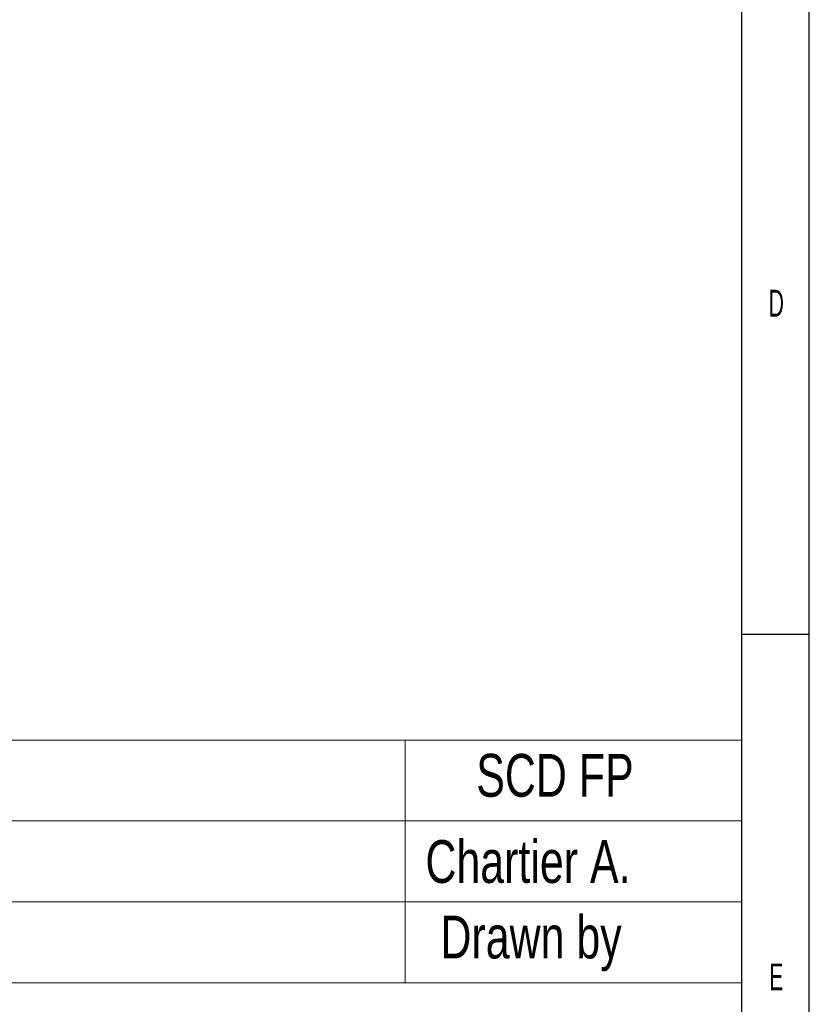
# Model space of a CAD drawing. Header units: millimetres. Extents: x 15 to 415, y 5 to 292.
# Tile 23 of 24: x 356 to 415, y 71 to 144. Entities that reach past the tile are written whole.
import ezdxf

# ---------------------------------------------------------------- set-up
doc = ezdxf.new("R2010")
doc.units = ezdxf.units.MM
doc.layers.add('SLD-0', color=179, linetype='Continuous')
doc.styles.add('SLDTEXTSTYLE1', font='TXT', dxfattribs={"width": 0.75})
doc.styles.add('SLDTEXTSTYLE2', font='TXT', dxfattribs={"width": 0.589474})

# ---------------------------------------------------------------- blocks, each defined once
blk = doc.blocks.new('SW_TABLEANNOTATION_0')
at = {"color": 0, "linetype": 'Continuous', "lineweight": 0}
for p, q in [((180, 0), (0, 0)), ((155, 0), (155, -12)), ((180, -18), (180, 0)), ((0, -6), (180, -6)), ((0, -12), (180, -12)), ((155, -12), (155, -18)), ((0, -18), (180, -18))]:
    blk.add_line(p, q, dxfattribs=at)
at = {"color": 0, "linetype": 'Continuous', "lineweight": 0, "char_height": 3.175, "attachment_point": 1, "style": 'SLDTEXTSTYLE1'}
for s, insert in [('SCD FP', (160.286, -1.024)), ('Chartier A.', (156.514, -7.422)), ('Drawn by', (157.628, -13.024))]:
    blk.add_mtext(s, dxfattribs=dict(at, insert=insert))

msp = doc.modelspace()

# ---------------------------------------------------------------- linework, layer by layer
at = {"layer": 'SLD-0', "color": 179, "linetype": 'Continuous'}
for p, q in [((415.078844, 5.21478), (415.078844, 292.21478)), ((410.078844, 10.21478), (410.078844, 287.21478)), ((410.078844, 98.71478), (415.078844, 98.71478))]:
    msp.add_line(p, q, dxfattribs=at)

# ---------------------------------------------------------------- block references
at = {"color": 7, "linetype": 'Continuous', "lineweight": 0}
msp.add_blockref('SW_TABLEANNOTATION_0', (230.078844, 90.845978), dxfattribs=at)

# ---------------------------------------------------------------- texts
at = {"layer": 'SLD-0', "char_height": 2, "attachment_point": 2, "style": 'SLDTEXTSTYLE2'}
for s, insert in [('D', (412.628936, 124.270617)), ('E', (412.628936, 74.270617))]:
    msp.add_mtext(s, dxfattribs=dict(at, insert=insert))

doc.saveas('drawing.dxf')
